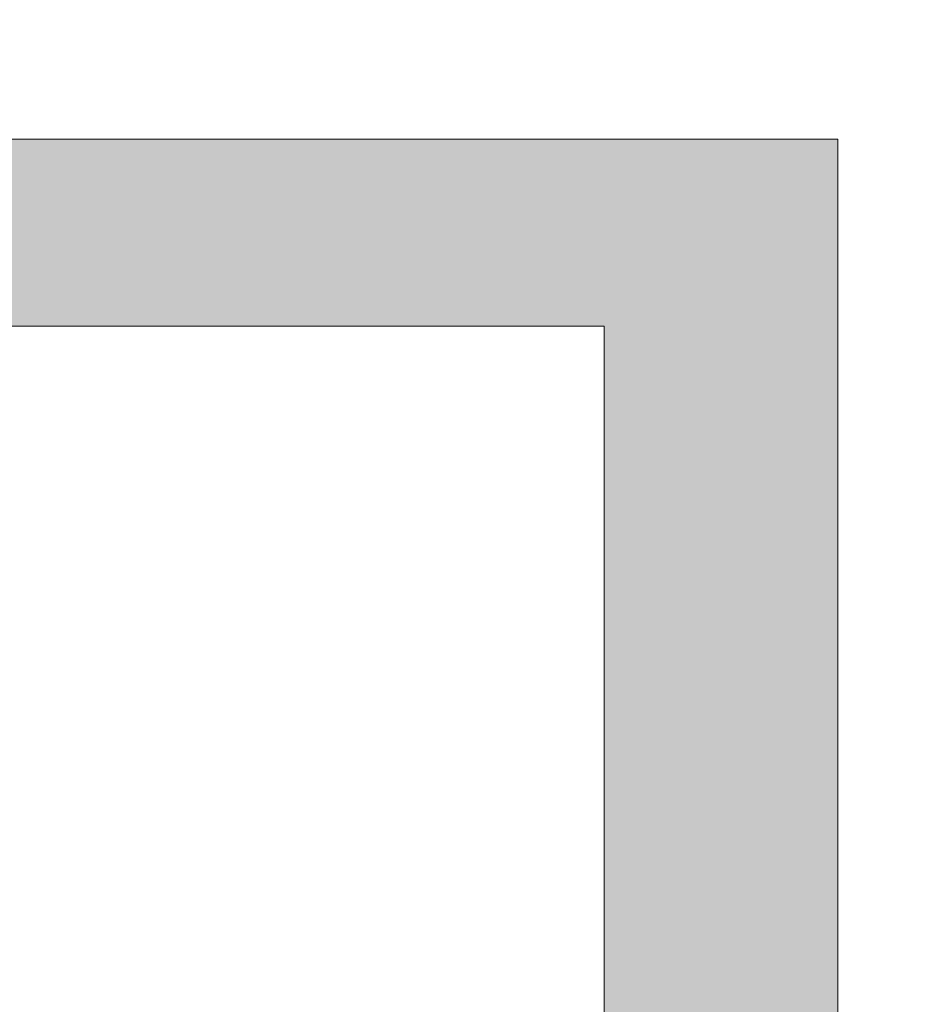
# Model space of a CAD drawing. Header units: inches. Extents: x -416 to -272, y -73 to 47.
# Tile 162 of 206: x -334.23 to -332.93, y -5.19 to -3.73. Entities that reach past the tile are written whole.
import ezdxf

# ---------------------------------------------------------------- set-up
doc = ezdxf.new("R2010")
doc.units = ezdxf.units.IN
doc.header["$LTSCALE"] = 32
doc.header["$MEASUREMENT"] = 0
doc.linetypes.add('Dash Style-1', pattern=[0.083328, 0.041656, -0.041672])
for name, color, linetype, lineweight in [('Black', 7, 'Continuous', 18), ('DashLine', 7, 'Continuous', 13), ('DashLineFill', 7, 'Dash Style-1', 13), ('Drawing', 7, 'Continuous', 18), ('Metal-DeskStructure', 7, 'Continuous', 13), ('None', 7, 'Continuous', 18), ('SolidLine', 7, 'Continuous', 15), ('Wood_1-H', 7, 'Continuous', 13)]:
    doc.layers.add(name, color=color, linetype=linetype, lineweight=lineweight)
pattern_1 = [(45, (0, 0), (-1.61301565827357, 1.935715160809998), []), (45, (-1.0608, 1.0608), (-0.4723460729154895, 0.4167612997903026), [])]

# ---------------------------------------------------------------- blocks, each defined once
blk = doc.blocks.new('1BRPFY-Leg_Plate (2D)')
at = {"layer": 'DashLineFill', "linetype": 'Continuous', "lineweight": 13}
h = blk.add_hatch(dxfattribs=at)
h.set_pattern_fill('Steel', color=253, style=0, pattern_type=2)
h.set_pattern_definition(pattern_1)
edge = h.paths.add_edge_path()
edge.add_arc((-1.704724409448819, 1.704724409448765), 0.1259842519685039, 90, 180, ccw=False)
edge.add_line((-1.704724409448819, 1.830708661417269), (1.704724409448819, 1.830708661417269))
edge.add_arc((1.704724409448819, 1.704724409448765), 0.1259842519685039, 0, 90, ccw=False)
edge.add_line((1.830708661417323, 1.704724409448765), (1.830708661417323, -1.704724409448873))
edge.add_arc((1.704724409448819, -1.704724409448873), 0.125984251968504, -89.99999999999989, 1.1368683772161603e-13, ccw=False)
edge.add_line((1.704724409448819, -1.830708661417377), (-1.704724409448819, -1.830708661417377))
edge.add_arc((-1.704724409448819, -1.704724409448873), 0.125984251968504, 180, 269.99999999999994, ccw=False)
edge.add_line((-1.830708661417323, -1.704724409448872), (-1.830708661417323, 1.704724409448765))
at = {"layer": 'SolidLine', "flags": 128}
for points in [[(-0.7086614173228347, -0.5019685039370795), (-0.6884019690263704, -0.5029637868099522), (-0.668337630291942, -0.5059400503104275), (-0.6486616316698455, -0.5108686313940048), (-0.6295634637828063, -0.5177020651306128), (-0.6112270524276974, -0.5263745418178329), (-0.5938289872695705, -0.5368025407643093), (-0.5775368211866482, -0.5488856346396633), (-0.5625074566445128, -0.5625074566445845), (-0.5488856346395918, -0.5775368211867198), (-0.5368025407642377, -0.5938289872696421), (-0.5263745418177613, -0.611227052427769), (-0.5177020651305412, -0.6295634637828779), (-0.5108686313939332, -0.6486616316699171), (-0.5059400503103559, -0.6683376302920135), (-0.5029637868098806, -0.688401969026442), (-0.5019685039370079, -0.7086614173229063), (-0.5029637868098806, -0.7289208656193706), (-0.5059400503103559, -0.748985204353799), (-0.5108686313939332, -0.7686612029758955), (-0.5177020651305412, -0.7877593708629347), (-0.5263745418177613, -0.8060957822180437), (-0.5368025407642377, -0.8234938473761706), (-0.5488856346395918, -0.8397860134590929), (-0.5625074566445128, -0.8548153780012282), (-0.5775368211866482, -0.8684372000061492), (-0.5938289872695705, -0.8805202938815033), (-0.6112270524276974, -0.8909482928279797), (-0.6295634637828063, -0.8996207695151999), (-0.6486616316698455, -0.9064542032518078), (-0.668337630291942, -0.9113827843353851), (-0.6884019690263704, -0.9143590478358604), (-0.7086614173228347, -0.9153543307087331), (-0.728920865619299, -0.9143590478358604), (-0.7489852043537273, -0.9113827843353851), (-0.7686612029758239, -0.9064542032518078), (-0.7877593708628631, -0.8996207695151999), (-0.8060957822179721, -0.8909482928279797), (-0.823493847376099, -0.8805202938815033), (-0.8397860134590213, -0.8684372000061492), (-0.8548153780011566, -0.8548153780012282), (-0.8684372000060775, -0.8397860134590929), (-0.8805202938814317, -0.8234938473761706), (-0.8909482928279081, -0.8060957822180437), (-0.8996207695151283, -0.7877593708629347), (-0.9064542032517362, -0.7686612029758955), (-0.9113827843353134, -0.748985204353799), (-0.9143590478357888, -0.7289208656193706), (-0.9153543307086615, -0.7086614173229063), (-0.9143590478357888, -0.688401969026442), (-0.9113827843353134, -0.6683376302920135), (-0.9064542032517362, -0.6486616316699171), (-0.8996207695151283, -0.6295634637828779), (-0.8909482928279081, -0.611227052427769), (-0.8805202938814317, -0.5938289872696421), (-0.8684372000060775, -0.5775368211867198), (-0.8548153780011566, -0.5625074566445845), (-0.8397860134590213, -0.5488856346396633), (-0.823493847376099, -0.5368025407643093), (-0.8060957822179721, -0.5263745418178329), (-0.7877593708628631, -0.5177020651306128), (-0.7686612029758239, -0.5108686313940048), (-0.7489852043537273, -0.5059400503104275), (-0.728920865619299, -0.5029637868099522)], [(-1.279527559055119, -1.118110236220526), (-1.263705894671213, -1.118887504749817), (-1.248036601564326, -1.121211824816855), (-1.232670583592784, -1.125060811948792), (-1.217755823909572, -1.130397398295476), (-1.203435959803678, -1.137170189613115), (-1.189848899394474, -1.145313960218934), (-1.177125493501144, -1.154750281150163), (-1.165388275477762, -1.165388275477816), (-1.15475028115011, -1.177125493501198), (-1.145313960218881, -1.189848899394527), (-1.137170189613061, -1.203435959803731), (-1.130397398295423, -1.217755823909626), (-1.125060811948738, -1.232670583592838), (-1.121211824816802, -1.24803660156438), (-1.118887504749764, -1.263705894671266), (-1.118110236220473, -1.279527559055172), (-1.118887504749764, -1.295349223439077), (-1.121211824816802, -1.311018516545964), (-1.125060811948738, -1.326384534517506), (-1.130397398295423, -1.341299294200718), (-1.137170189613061, -1.355619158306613), (-1.145313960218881, -1.369206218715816), (-1.15475028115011, -1.381929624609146), (-1.165388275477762, -1.393666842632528), (-1.177125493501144, -1.404304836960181), (-1.189848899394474, -1.413741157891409), (-1.203435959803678, -1.421884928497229), (-1.217755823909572, -1.428657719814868), (-1.232670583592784, -1.433994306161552), (-1.248036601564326, -1.437843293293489), (-1.263705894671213, -1.440167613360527), (-1.279527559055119, -1.440944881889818), (-1.295349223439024, -1.440167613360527), (-1.311018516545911, -1.437843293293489), (-1.326384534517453, -1.433994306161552), (-1.341299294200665, -1.428657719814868), (-1.355619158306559, -1.421884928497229), (-1.369206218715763, -1.413741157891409), (-1.381929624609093, -1.404304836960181), (-1.393666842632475, -1.393666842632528), (-1.404304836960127, -1.381929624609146), (-1.413741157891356, -1.369206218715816), (-1.421884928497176, -1.355619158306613), (-1.428657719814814, -1.341299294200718), (-1.433994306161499, -1.326384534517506), (-1.437843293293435, -1.311018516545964), (-1.440167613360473, -1.295349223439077), (-1.440944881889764, -1.279527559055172), (-1.440167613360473, -1.263705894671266), (-1.437843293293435, -1.24803660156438), (-1.433994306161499, -1.232670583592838), (-1.428657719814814, -1.217755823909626), (-1.421884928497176, -1.203435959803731), (-1.413741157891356, -1.189848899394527), (-1.404304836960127, -1.177125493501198), (-1.393666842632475, -1.165388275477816), (-1.381929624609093, -1.154750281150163), (-1.369206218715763, -1.145313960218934), (-1.355619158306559, -1.137170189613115), (-1.341299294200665, -1.130397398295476), (-1.326384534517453, -1.125060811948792), (-1.311018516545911, -1.121211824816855), (-1.295349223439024, -1.118887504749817)]]:
    blk.add_lwpolyline(points, close=True, dxfattribs=at)
blk = doc.blocks.new('1BRPX8-Util_Bkt_Lg-F (2D)')
at = {"layer": 'DashLineFill', "linetype": 'Continuous', "lineweight": 13}
h = blk.add_hatch(dxfattribs=at)
h.set_pattern_fill('Steel', color=253, style=0, pattern_type=2)
h.set_pattern_definition(pattern_1)
edge = h.paths.add_edge_path()
edge.add_line((-4.468503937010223, 7.539370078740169), (-2.421259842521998, 7.539370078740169))
edge.add_line((-2.421259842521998, 7.539370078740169), (-2.421259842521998, 7.917322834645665))
edge.add_arc((-2.303149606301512, 7.91732283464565), 0.1181102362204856, 90.0000000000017, 179.9999999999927, ccw=False)
edge.add_line((-2.303149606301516, 8.035433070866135), (2.303149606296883, 8.035433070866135))
edge.add_arc((2.30314960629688, 7.917322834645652), 0.1181102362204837, 6.423306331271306e-12, 89.99999999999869, ccw=False)
edge.add_line((2.421259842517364, 7.917322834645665), (2.421259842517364, 7.539370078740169))
edge.add_line((2.421259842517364, 7.539370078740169), (4.46850393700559, 7.539370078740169))
edge.add_line((4.46850393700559, 7.539370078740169), (4.46850393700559, 7.405511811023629))
edge.add_line((4.46850393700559, 7.405511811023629), (3.129921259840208, 7.405511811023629))
edge.add_line((3.129921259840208, 7.405511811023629), (3.129921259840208, -2.011811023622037))
edge.add_line((3.129921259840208, -2.011811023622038), (4.46850393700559, -2.011811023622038))
edge.add_line((4.46850393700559, -2.011811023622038), (4.46850393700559, -2.145669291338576))
edge.add_line((4.46850393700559, -2.145669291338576), (2.421259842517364, -2.145669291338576))
edge.add_line((2.421259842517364, -2.145669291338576), (2.421259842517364, -2.523622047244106))
edge.add_arc((2.303149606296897, -2.523622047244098), 0.1181102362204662, 269.9999999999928, 359.9999999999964, ccw=False)
edge.add_line((2.303149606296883, -2.641732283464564), (-2.303149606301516, -2.641732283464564))
edge.add_arc((-2.303149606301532, -2.523622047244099), 0.1181102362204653, 180.0000000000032, 270.0000000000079, ccw=False)
edge.add_line((-2.421259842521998, -2.523622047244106), (-2.421259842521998, -2.145669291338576))
edge.add_line((-2.421259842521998, -2.145669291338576), (-4.468503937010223, -2.145669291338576))
edge.add_line((-4.468503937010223, -2.145669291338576), (-4.468503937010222, -2.011811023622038))
edge.add_line((-4.468503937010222, -2.011811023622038), (-3.129921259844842, -2.011811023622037))
edge.add_line((-3.129921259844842, -2.011811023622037), (-3.129921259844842, 7.405511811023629))
edge.add_line((-3.129921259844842, 7.405511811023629), (-4.468503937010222, 7.405511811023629))
edge.add_line((-4.468503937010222, 7.405511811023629), (-4.468503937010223, 7.539370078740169))
at = {"layer": 'SolidLine', "flags": 128}
blk.add_lwpolyline([(-0.4571237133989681, -1.089051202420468), (-0.4952337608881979, -1.111893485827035), (-0.5353992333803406, -1.13089033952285), (-0.5772333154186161, -1.145858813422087), (-0.6203331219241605, -1.156654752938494), (-0.6642835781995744, -1.163174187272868), (-0.7086614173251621, -1.165354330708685), (-0.7530392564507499, -1.163174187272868), (-0.7969897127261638, -1.156654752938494), (-0.840089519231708, -1.145858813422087), (-0.8819236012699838, -1.13089033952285), (-0.9220890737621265, -1.111893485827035), (-0.9601991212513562, -1.089051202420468), (-0.9958867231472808, -1.062583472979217), (-1.028808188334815, -1.032745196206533), (-1.058646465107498, -0.999823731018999), (-1.08511419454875, -0.9641361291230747), (-1.107956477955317, -0.9260260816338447), (-1.126953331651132, -0.8858606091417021), (-1.141921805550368, -0.8440265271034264), (-1.152717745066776, -0.8009267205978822), (-1.15923717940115, -0.7569762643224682), (-1.161417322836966, -0.7125984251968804), (-1.15923717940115, -0.6682205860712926), (-1.152717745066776, -0.6242701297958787), (-1.141921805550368, -0.5811703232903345), (-1.126953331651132, -0.5393362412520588), (-1.107956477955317, -0.4991707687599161), (-1.08511419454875, -0.4610607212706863), (-1.058646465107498, -0.4253731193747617), (-1.028808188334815, -0.3924516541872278), (-0.9958867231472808, -0.362613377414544), (-0.9601991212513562, -0.3361456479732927), (-0.9220890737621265, -0.3133033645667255), (-0.8819236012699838, -0.2943065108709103), (-0.840089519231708, -0.2793380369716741), (-0.7969897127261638, -0.2685420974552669), (-0.7530392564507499, -0.2620226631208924), (-0.7086614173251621, -0.2598425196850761), (-0.6642835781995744, -0.2620226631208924), (-0.6203331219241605, -0.2685420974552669), (-0.5772333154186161, -0.2793380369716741), (-0.5353992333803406, -0.2943065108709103), (-0.4952337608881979, -0.3133033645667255), (-0.4571237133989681, -0.3361456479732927)], dxfattribs=at)
blk.add_lwpolyline([(-1.279527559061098, -1.154964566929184), (-1.266932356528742, -1.155583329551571), (-1.254458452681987, -1.157433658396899), (-1.242225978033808, -1.160497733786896), (-1.230352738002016, -1.164746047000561), (-1.218953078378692, -1.170137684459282), (-1.208136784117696, -1.176620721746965), (-1.198008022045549, -1.184132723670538), (-1.188664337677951, -1.192601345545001), (-1.180195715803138, -1.201945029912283), (-1.172683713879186, -1.212073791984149), (-1.166200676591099, -1.222890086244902), (-1.160809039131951, -1.234289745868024), (-1.156560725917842, -1.246162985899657), (-1.153496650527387, -1.258395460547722), (-1.151646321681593, -1.270869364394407), (-1.151027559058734, -1.28346456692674), (-1.151646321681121, -1.296059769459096), (-1.15349665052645, -1.308533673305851), (-1.156560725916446, -1.32076614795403), (-1.160809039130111, -1.332639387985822), (-1.166200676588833, -1.344039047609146), (-1.172683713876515, -1.354855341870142), (-1.180195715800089, -1.364984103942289), (-1.188664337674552, -1.374327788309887), (-1.198008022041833, -1.3827964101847), (-1.208136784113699, -1.390308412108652), (-1.218953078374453, -1.396791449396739), (-1.230352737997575, -1.402183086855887), (-1.242225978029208, -1.406431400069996), (-1.254458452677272, -1.409495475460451), (-1.266932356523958, -1.411345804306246), (-1.279527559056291, -1.411964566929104), (-1.292122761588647, -1.411345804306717), (-1.304596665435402, -1.409495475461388), (-1.316829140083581, -1.406431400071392), (-1.328702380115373, -1.402183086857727), (-1.340102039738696, -1.396791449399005), (-1.350918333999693, -1.390308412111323), (-1.361047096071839, -1.382796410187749), (-1.370390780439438, -1.374327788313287), (-1.37885940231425, -1.364984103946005), (-1.386371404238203, -1.354855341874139), (-1.39285444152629, -1.344039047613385), (-1.398246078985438, -1.332639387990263), (-1.402494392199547, -1.320766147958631), (-1.405558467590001, -1.308533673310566), (-1.407408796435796, -1.29605976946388), (-1.408027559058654, -1.283464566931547), (-1.407408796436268, -1.270869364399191), (-1.405558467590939, -1.258395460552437), (-1.402494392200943, -1.246162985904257), (-1.398246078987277, -1.234289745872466), (-1.392854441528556, -1.222890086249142), (-1.386371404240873, -1.212073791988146), (-1.3788594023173, -1.201945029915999), (-1.370390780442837, -1.1926013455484), (-1.361047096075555, -1.184132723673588), (-1.350918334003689, -1.176620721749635), (-1.340102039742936, -1.170137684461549), (-1.328702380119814, -1.1647460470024), (-1.316829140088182, -1.160497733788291), (-1.304596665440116, -1.157433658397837), (-1.292122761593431, -1.155583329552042)], close=True, dxfattribs=at)
blk = doc.blocks.new('Slate-LegBrace (2D)')
at = {"layer": 'DashLineFill', "linetype": 'Continuous', "lineweight": 13}
h = blk.add_hatch(dxfattribs=at)
h.set_pattern_fill('Steel', color=253, style=0, pattern_type=2)
h.set_pattern_definition(pattern_1)
h.paths.add_polyline_path([(-2.186309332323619, -0.2676096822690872), (-2.186309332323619, -0.2375137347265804), (-1.992015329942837, -0.2375137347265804), (-1.992015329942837, -0.02575645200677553), (-1.988265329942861, -0.02575645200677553), (-1.988265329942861, 0.7034311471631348), (-1.929210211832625, 0.762486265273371), (-1.734820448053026, 0.762486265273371), (-1.67576532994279, 0.7034311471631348), (-1.67576532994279, -0.02575645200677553), (-1.672015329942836, -0.02575645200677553), (-1.672015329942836, -0.2375137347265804), (-1.477721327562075, -0.2375137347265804), (-1.477721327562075, -0.2676096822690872)])
h = blk.add_hatch(dxfattribs=at)
h.set_pattern_fill('Steel', color=253, style=0, pattern_type=2)
h.set_pattern_definition(pattern_1)
edge = h.paths.add_edge_path()
edge.add_line((-2.199587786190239, -0.1351515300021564), (-1.374775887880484, -0.1351515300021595))
edge.add_arc((3.774758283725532e-15, -0.01355418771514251), 1.380142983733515, 185.0545920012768, 354.9454079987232)
edge.add_line((1.374775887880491, -0.13515153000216), (2.199718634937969, -0.1351515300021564))
edge.add_arc((6.542437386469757e-05, -0.01705725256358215), 2.202821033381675, 183.0731271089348, 356.92687289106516, ccw=False)
h = blk.add_hatch(dxfattribs=at)
h.set_pattern_fill('Steel', color=253, style=0, pattern_type=2)
h.set_pattern_definition(pattern_1)
edge = h.paths.add_edge_path()
edge.add_line((2.191696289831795, -0.2375138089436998), (1.463739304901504, -0.2375137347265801))
edge.add_arc((-6.542437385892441e-05, -0.01704129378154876), 1.480314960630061, 188.5652811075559, 351.4347188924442, ccw=False)
edge.add_line((-1.463870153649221, -0.2375137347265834), (-2.191827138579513, -0.2375138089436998))
edge.add_line((-2.191827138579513, -0.2375138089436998), (-2.199718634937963, -0.1351515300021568))
edge.add_line((-2.199718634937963, -0.1351515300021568), (-1.374775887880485, -0.1351515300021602))
edge.add_arc((2.886579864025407e-15, -0.01355418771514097), 1.380142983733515, 185.0545920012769, 354.9454079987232)
edge.add_line((1.37477588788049, -0.1351515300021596), (2.199587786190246, -0.1351515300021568))
edge.add_line((2.199587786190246, -0.1351515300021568), (2.191696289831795, -0.2375138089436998))
h = blk.add_hatch(dxfattribs=at)
h.set_pattern_fill('Steel', color=253, style=0, pattern_type=2)
h.set_pattern_definition(pattern_1)
h.paths.add_polyline_path([(-1.738774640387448, -0.9363963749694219), (-1.7304820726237, -0.9368037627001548), (-1.722269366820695, -0.9380220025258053), (-1.714215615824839, -0.940039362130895), (-1.706398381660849, -0.9428364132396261), (-1.698892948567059, -0.9463862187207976), (-1.69177159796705, -0.9506545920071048), (-1.685102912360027, -0.9556004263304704), (-1.678951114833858, -0.9611760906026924), (-1.673375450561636, -0.9673278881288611), (-1.66842961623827, -0.9739965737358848), (-1.664161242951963, -0.9811179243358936), (-1.660611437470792, -0.9886233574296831), (-1.657814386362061, -0.9964405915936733), (-1.655797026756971, -1.00449434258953), (-1.65457878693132, -1.012707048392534), (-1.654171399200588, -1.020999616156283), (-1.65457878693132, -1.029292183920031), (-1.655797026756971, -1.037504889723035), (-1.657814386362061, -1.045558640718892), (-1.660611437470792, -1.053375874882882), (-1.664161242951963, -1.060881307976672), (-1.66842961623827, -1.06800265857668), (-1.673375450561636, -1.074671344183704), (-1.678951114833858, -1.080823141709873), (-1.685102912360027, -1.086398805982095), (-1.69177159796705, -1.09134464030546), (-1.698892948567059, -1.095613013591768), (-1.706398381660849, -1.099162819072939), (-1.714215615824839, -1.10195987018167), (-1.722269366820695, -1.10397722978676), (-1.7304820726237, -1.10519546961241), (-1.738774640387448, -1.105602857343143), (-1.747067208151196, -1.10519546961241), (-1.755279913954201, -1.10397722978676), (-1.763333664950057, -1.10195987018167), (-1.771150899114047, -1.099162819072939), (-1.778656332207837, -1.095613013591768), (-1.785777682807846, -1.09134464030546), (-1.79244636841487, -1.086398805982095), (-1.798598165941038, -1.080823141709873), (-1.80417383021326, -1.074671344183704), (-1.809119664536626, -1.06800265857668), (-1.813388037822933, -1.060881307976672), (-1.816937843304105, -1.053375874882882), (-1.819734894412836, -1.045558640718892), (-1.821752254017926, -1.037504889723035), (-1.822970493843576, -1.029292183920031), (-1.823377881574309, -1.020999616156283), (-1.822970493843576, -1.012707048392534), (-1.821752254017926, -1.00449434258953), (-1.819734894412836, -0.9964405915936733), (-1.816937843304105, -0.9886233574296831), (-1.813388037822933, -0.9811179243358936), (-1.809119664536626, -0.9739965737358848), (-1.80417383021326, -0.9673278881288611), (-1.798598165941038, -0.9611760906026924), (-1.79244636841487, -0.9556004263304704), (-1.785777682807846, -0.9506545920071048), (-1.778656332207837, -0.9463862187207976), (-1.771150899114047, -0.9428364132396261), (-1.763333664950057, -0.940039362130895), (-1.755279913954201, -0.9380220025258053), (-1.747067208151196, -0.9368037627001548)])
at = {"layer": 'DashLineFill', "flags": 128}
for points in [[(-2.186309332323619, -0.2676096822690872), (-2.186309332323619, -0.2375137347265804), (-1.992015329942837, -0.2375137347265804), (-1.992015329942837, -0.02575645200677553), (-1.988265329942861, -0.02575645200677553), (-1.988265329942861, 0.7034311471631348), (-1.929210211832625, 0.762486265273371), (-1.734820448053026, 0.762486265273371), (-1.67576532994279, 0.7034311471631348), (-1.67576532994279, -0.02575645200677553), (-1.672015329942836, -0.02575645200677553), (-1.672015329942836, -0.2375137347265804), (-1.477721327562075, -0.2375137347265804), (-1.477721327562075, -0.2676096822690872)], [(-1.738774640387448, -0.9363963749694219), (-1.7304820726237, -0.9368037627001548), (-1.722269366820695, -0.9380220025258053), (-1.714215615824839, -0.940039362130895), (-1.706398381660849, -0.9428364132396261), (-1.698892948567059, -0.9463862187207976), (-1.69177159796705, -0.9506545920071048), (-1.685102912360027, -0.9556004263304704), (-1.678951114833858, -0.9611760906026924), (-1.673375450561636, -0.9673278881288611), (-1.66842961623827, -0.9739965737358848), (-1.664161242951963, -0.9811179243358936), (-1.660611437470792, -0.9886233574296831), (-1.657814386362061, -0.9964405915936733), (-1.655797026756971, -1.00449434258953), (-1.65457878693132, -1.012707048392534), (-1.654171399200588, -1.020999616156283), (-1.65457878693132, -1.029292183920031), (-1.655797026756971, -1.037504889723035), (-1.657814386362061, -1.045558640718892), (-1.660611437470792, -1.053375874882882), (-1.664161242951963, -1.060881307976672), (-1.66842961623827, -1.06800265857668), (-1.673375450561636, -1.074671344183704), (-1.678951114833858, -1.080823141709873), (-1.685102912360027, -1.086398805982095), (-1.69177159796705, -1.09134464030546), (-1.698892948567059, -1.095613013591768), (-1.706398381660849, -1.099162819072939), (-1.714215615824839, -1.10195987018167), (-1.722269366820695, -1.10397722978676), (-1.7304820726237, -1.10519546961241), (-1.738774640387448, -1.105602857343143), (-1.747067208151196, -1.10519546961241), (-1.755279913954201, -1.10397722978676), (-1.763333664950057, -1.10195987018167), (-1.771150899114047, -1.099162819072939), (-1.778656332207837, -1.095613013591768), (-1.785777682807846, -1.09134464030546), (-1.79244636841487, -1.086398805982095), (-1.798598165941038, -1.080823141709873), (-1.80417383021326, -1.074671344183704), (-1.809119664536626, -1.06800265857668), (-1.813388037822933, -1.060881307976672), (-1.816937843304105, -1.053375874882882), (-1.819734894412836, -1.045558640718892), (-1.821752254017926, -1.037504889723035), (-1.822970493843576, -1.029292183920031), (-1.823377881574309, -1.020999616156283), (-1.822970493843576, -1.012707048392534), (-1.821752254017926, -1.00449434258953), (-1.819734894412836, -0.9964405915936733), (-1.816937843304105, -0.9886233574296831), (-1.813388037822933, -0.9811179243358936), (-1.809119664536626, -0.9739965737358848), (-1.80417383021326, -0.9673278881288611), (-1.798598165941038, -0.9611760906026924), (-1.79244636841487, -0.9556004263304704), (-1.785777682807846, -0.9506545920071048), (-1.778656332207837, -0.9463862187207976), (-1.771150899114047, -0.9428364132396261), (-1.763333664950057, -0.940039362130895), (-1.755279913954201, -0.9380220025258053), (-1.747067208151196, -0.9368037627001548)]]:
    blk.add_lwpolyline(points, close=True, dxfattribs=at)
for points in [[(2.191696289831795, -0.2375138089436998), (1.463739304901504, -0.2375137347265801, -0.860662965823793), (-1.463870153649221, -0.2375137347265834), (-2.191827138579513, -0.2375138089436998), (-2.199718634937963, -0.1351515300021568), (-1.374775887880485, -0.1351515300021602, 0.9154551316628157), (1.37477588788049, -0.1351515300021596), (2.199587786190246, -0.1351515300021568)], [(-2.199587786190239, -0.1351515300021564), (-1.374775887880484, -0.1351515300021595, 0.9154551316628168), (1.374775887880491, -0.13515153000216), (2.199718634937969, -0.1351515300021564, -0.9477524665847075)]]:
    blk.add_lwpolyline(points, format="xyb", close=True, dxfattribs=at)
blk = doc.blocks.new('TLLegSleeve (2D)')
at = {"layer": 'DashLineFill', "linetype": 'Continuous', "lineweight": 13}
h = blk.add_hatch(dxfattribs=at)
h.set_pattern_fill('Steel', color=253, style=0, pattern_type=2)
h.set_pattern_definition(pattern_1)
edge = h.paths.add_edge_path()
edge.add_line((1.08267716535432, 1.402343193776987), (1.08267716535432, 2.913385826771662))
edge.add_arc((-1.707523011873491e-13, 2.913385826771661), 1.08267716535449, 4.479377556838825e-14, 180)
edge.add_line((-1.082677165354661, 2.913385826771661), (-1.08267716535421, 1.402343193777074))
edge.add_arc((-1.332267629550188e-15, 2.886579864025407e-15), 1.771653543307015, 127.6698869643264, 412.330113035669)
edge.add_line((1.08267716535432, 1.402343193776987), (1.08267716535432, 1.402343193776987))
edge = h.paths.add_edge_path()
edge.add_arc((1.665334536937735e-15, 2.91338582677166), 0.7480314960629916, 0, 180, ccw=False)
edge.add_arc((1.665334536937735e-15, 2.91338582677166), 0.7480314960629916, 180, 360, ccw=False)
edge = h.paths.add_edge_path()
edge.add_arc((-1.723066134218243e-13, 9.149983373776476e-17), 1.437007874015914, 0, 180, ccw=False)
edge.add_arc((-1.723066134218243e-13, 5.70119602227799e-16), 1.437007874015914, 180, 360, ccw=False)
at = {"layer": 'DashLine', "color": 8, "flags": 128}
blk.add_lwpolyline([(-0.7794749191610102, -1.458295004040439), (-0.9186594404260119, -1.374871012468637), (-1.048996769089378, -1.278206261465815), (-1.169231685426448, -1.169231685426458), (-1.278206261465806, -1.048996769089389), (-1.374871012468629, -0.9186594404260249), (-1.458295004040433, -0.7794749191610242), (-1.527674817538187, -0.6327836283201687), (-1.582342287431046, -0.4799982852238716), (-1.621770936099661, -0.3225902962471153), (-1.645581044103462, -0.1620755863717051), (-1.653543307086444, -7.741682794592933e-15), (-1.645581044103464, 0.1620755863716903), (-1.621770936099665, 0.3225902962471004), (-1.582342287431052, 0.4799982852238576), (-1.527674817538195, 0.6327836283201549), (-1.458295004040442, 0.7794749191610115), (-1.37487101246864, 0.918659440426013), (-1.278206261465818, 1.048996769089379), (-1.169231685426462, 1.169231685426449), (-1.048996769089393, 1.278206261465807), (-0.9186594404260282, 1.37487101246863), (-0.7794749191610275, 1.458295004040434), (-0.6327836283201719, 1.527674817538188)], dxfattribs=at)
at = {"layer": 'DashLineFill', "flags": 128}
for points in [[(1.08267716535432, 1.402343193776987), (1.08267716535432, 2.913385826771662, 0.9999999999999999), (-1.082677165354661, 2.913385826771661), (-1.08267716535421, 1.402343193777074, 2.931618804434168), (1.08267716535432, 1.402343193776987)], [(-1.437007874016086, 3.308097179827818e-16, -0.9999999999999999), (1.437007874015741, 3.308097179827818e-16, -0.9999999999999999)]]:
    blk.add_lwpolyline(points, format="xyb", close=True, dxfattribs=at)
blk = doc.blocks.new('Group-105')
at = {"layer": 'SolidLine', "flags": 128}
blk.add_lwpolyline([(61.27952755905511, -8.30708661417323, -0.414213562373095), (62.99212598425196, -6.594488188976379, -0.414213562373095), (64.70472440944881, -8.30708661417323, -0.414213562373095), (62.99212598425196, -10.01968503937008, -0.414213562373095)], format="xyb", close=True, dxfattribs=at)
at = {"layer": 'Wood_1-H', "color": 7}
for name in ['1BRPX8-Util_Bkt_Lg-F (2D)', 'TLLegSleeve (2D)', 'Slate-LegBrace (2D)', '1BRPFY-Leg_Plate (2D)']:
    blk.add_blockref(name, (62.99212598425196, -8.30708661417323), dxfattribs=at)
blk = doc.blocks.new('Group-48')
at = {"layer": 'Metal-DeskStructure', "color": 7}
blk.add_open_spline([(-0.5629921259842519, -0.4031061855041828), (-0.5629921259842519, -0.4084102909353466), (-0.5669586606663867, -0.4163664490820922), (-0.5762169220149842, -0.4216705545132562), (-0.5934108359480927, -0.424322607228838), (-0.6185404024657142, -0.424322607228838), (-0.6344117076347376, -0.4203445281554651), (-0.6436699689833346, -0.4163664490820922), (-0.6476377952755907, -0.4070842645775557), (-0.6476377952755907, -0.2008904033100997), (-0.6476377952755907, -6.474738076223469e-07), (-0.8592519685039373, -6.474738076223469e-07), (-1.070866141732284, -6.474738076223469e-07), (-1.070866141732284, -0.2008904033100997), (-1.070866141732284, -0.4070842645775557), (-1.074832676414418, -0.4163664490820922), (-1.084090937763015, -0.4203445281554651), (-1.101284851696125, -0.424322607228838), (-1.12509180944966, -0.424322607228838), (-1.142285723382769, -0.4216705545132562), (-1.151543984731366, -0.4163664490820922), (-1.155511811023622, -0.4084102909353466), (-1.155511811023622, 0), (-1.155511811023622, 0.4084102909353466), (-1.151543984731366, 0.4163664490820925), (-1.142285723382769, 0.4216705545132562), (-1.12509180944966, 0.424321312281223), (-1.101284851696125, 0.424321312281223), (-1.084090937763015, 0.4216705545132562), (-1.074832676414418, 0.4163664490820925), (-1.070866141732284, 0.4097363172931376), (-1.070866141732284, 0.2446479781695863), (-1.070866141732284, 0.08486374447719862), (-0.8592519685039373, 0.08486374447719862), (-0.6476377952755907, 0.08486374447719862), (-0.6476377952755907, 0.2446479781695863), (-0.6476377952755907, 0.4097363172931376), (-0.6436699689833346, 0.4163664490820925), (-0.6344117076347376, 0.4216705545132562), (-0.6185404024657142, 0.424321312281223), (-0.5934108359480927, 0.424321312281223), (-0.5762169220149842, 0.4216705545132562), (-0.5669586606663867, 0.4163664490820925), (-0.5629921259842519, 0.4084102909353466), (-0.5629921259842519, 0), (-0.5629921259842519, -0.4031061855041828)], degree=2, knots=[0, 0, 0, 0.00229950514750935, 0.004599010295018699, 0.006898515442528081, 0.009198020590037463, 0.01175302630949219, 0.01430803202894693, 0.01686303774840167, 0.01941804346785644, 0.1161873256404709, 0.1161873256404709, 0.218122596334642, 0.218122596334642, 0.3148918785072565, 0.3174468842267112, 0.320001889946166, 0.3225568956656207, 0.3251119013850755, 0.3276669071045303, 0.3302219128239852, 0.3327769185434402, 0.3353319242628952, 0.5295095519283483, 0.5320645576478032, 0.5346195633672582, 0.537174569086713, 0.5397295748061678, 0.5422845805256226, 0.5448395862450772, 0.5473945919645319, 0.5499495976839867, 0.6269182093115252, 0.6269182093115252, 0.7288534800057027, 0.7288534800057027, 0.8058220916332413, 0.808377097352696, 0.8109321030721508, 0.8134871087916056, 0.8160421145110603, 0.8183416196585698, 0.8206411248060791, 0.8229406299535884, 0.8252401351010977, 1, 1, 1], dxfattribs=at)
blk = doc.blocks.new('TL14_lower_leg (2D)')
at = {"layer": 'DashLine', "flags": 128}
blk.add_lwpolyline([(0.5273196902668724, -1.273062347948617), (0.3999985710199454, -1.318618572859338), (0.2688252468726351, -1.351475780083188), (0.135062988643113, -1.371317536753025), (1.777195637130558e-14, -1.377952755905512), (-0.1350629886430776, -1.371317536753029), (-0.2688252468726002, -1.351475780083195), (-0.3999985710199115, -1.318618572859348), (-0.5273196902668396, -1.27306234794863), (-0.6495624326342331, -1.215245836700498), (-0.7655495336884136, -1.14572584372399), (-0.8741639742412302, -1.065171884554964), (-0.9743597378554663, -0.9743597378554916), (-1.065171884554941, -0.8741639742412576), (-1.14572584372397, -0.7655495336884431), (-1.215245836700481, -0.6495624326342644), (-1.273062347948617, -0.5273196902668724), (-1.318618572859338, -0.3999985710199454), (-1.351475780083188, -0.2688252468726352), (-1.371317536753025, -0.1350629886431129), (-1.377952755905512, -1.783045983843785e-14), (-1.371317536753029, 0.1350629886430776)], dxfattribs=at)
blk.add_lwpolyline([(-0.7086614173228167, -0.547244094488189), (-0.6928397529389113, -0.54802136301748), (-0.6771704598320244, -0.5503456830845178), (-0.6618044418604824, -0.5541946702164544), (-0.6468896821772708, -0.5595312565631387), (-0.6325698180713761, -0.5663040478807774), (-0.6189827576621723, -0.574447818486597), (-0.6062593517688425, -0.5838841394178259), (-0.5945221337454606, -0.5945221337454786), (-0.583884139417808, -0.6062593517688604), (-0.5744478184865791, -0.6189827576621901), (-0.5663040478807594, -0.632569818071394), (-0.5595312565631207, -0.6468896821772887), (-0.5541946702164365, -0.6618044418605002), (-0.5503456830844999, -0.6771704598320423), (-0.5480213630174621, -0.6928397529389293), (-0.547244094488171, -0.7086614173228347), (-0.5480213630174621, -0.72448308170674), (-0.5503456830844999, -0.7401523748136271), (-0.5541946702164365, -0.7555183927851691), (-0.5595312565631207, -0.7704331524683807), (-0.5663040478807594, -0.7847530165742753), (-0.5744478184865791, -0.7983400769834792), (-0.583884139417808, -0.811063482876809), (-0.5945221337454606, -0.8228007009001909), (-0.6062593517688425, -0.8334386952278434), (-0.6189827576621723, -0.8428750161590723), (-0.6325698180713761, -0.8510187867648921), (-0.6468896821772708, -0.8577915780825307), (-0.6618044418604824, -0.8631281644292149), (-0.6771704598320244, -0.8669771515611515), (-0.6928397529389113, -0.8693014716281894), (-0.7086614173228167, -0.8700787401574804), (-0.7244830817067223, -0.8693014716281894), (-0.7401523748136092, -0.8669771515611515), (-0.7555183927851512, -0.8631281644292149), (-0.7704331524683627, -0.8577915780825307), (-0.7847530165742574, -0.8510187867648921), (-0.7983400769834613, -0.8428750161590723), (-0.8110634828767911, -0.8334386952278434), (-0.822800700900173, -0.8228007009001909), (-0.8334386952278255, -0.811063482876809), (-0.8428750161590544, -0.7983400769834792), (-0.8510187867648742, -0.7847530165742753), (-0.8577915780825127, -0.7704331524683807), (-0.863128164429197, -0.7555183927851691), (-0.8669771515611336, -0.7401523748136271), (-0.8693014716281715, -0.72448308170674), (-0.8700787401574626, -0.7086614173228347), (-0.8693014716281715, -0.6928397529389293), (-0.8669771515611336, -0.6771704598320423), (-0.863128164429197, -0.6618044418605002), (-0.8577915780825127, -0.6468896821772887), (-0.8510187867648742, -0.632569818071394), (-0.8428750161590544, -0.6189827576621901), (-0.8334386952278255, -0.6062593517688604), (-0.822800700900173, -0.5945221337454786), (-0.8110634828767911, -0.5838841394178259), (-0.7983400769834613, -0.574447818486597), (-0.7847530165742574, -0.5663040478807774), (-0.7704331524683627, -0.5595312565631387), (-0.7555183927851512, -0.5541946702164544), (-0.7401523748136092, -0.5503456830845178), (-0.7244830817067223, -0.54802136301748)], close=True, dxfattribs=at)
at = {"layer": 'Metal-DeskStructure', "color": 7}
blk.add_blockref('Group-48', (0, 0), dxfattribs=at)
blk = doc.blocks.new('Group-50')
at = {"layer": 'DashLineFill', "linetype": 'Continuous', "lineweight": 13}
h = blk.add_hatch(dxfattribs=at)
h.set_pattern_fill('Steel', color=253, style=0, pattern_type=2)
h.set_pattern_definition(pattern_1)
h.paths.add_polyline_path([(-2.066929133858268, 1.397637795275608), (2.066929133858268, 1.397637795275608), (2.066929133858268, 0.1377952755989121), (2.106299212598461, 0.1377952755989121), (2.106299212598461, -0.1377952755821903), (2.066929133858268, -0.1377952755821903), (2.066929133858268, -5.275590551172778), (2.106299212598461, -5.275590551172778), (2.106299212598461, -5.55118110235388), (2.066929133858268, -5.55118110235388), (2.066929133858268, -5.82677165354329), (-2.066929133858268, -5.82677165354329), (-2.066929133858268, -5.55118110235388), (-2.106299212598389, -5.55118110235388), (-2.106299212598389, -5.275590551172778), (-2.066929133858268, -5.275590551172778), (-2.066929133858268, -0.1377952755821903), (-2.106299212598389, -0.1377952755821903), (-2.106299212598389, 0.1377952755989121), (-2.066929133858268, 0.1377952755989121)])
blk = doc.blocks.new('TL14_upper_leg (2D)')
at = {"layer": 'DashLine', "flags": 128}
blk.add_lwpolyline([(0.5753267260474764, -1.076360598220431), (0.4670545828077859, -1.127569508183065), (0.3542844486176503, -1.167919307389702), (0.2381023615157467, -1.197021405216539), (0.1196272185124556, -1.214595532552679), (0, -1.22047244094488), (-0.1196272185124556, -1.214595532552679), (-0.2381023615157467, -1.197021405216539), (-0.3542844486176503, -1.167919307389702), (-0.4670545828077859, -1.127569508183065), (-0.5753267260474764, -1.076360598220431), (-0.6780581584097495, -1.01478574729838), (-0.7742595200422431, -0.9434379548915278), (-0.8630043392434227, -0.8630043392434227), (-0.9434379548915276, -0.7742595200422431), (-1.01478574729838, -0.6780581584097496), (-1.076360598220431, -0.5753267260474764), (-1.127569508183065, -0.467054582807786), (-1.167919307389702, -0.3542844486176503), (-1.197021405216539, -0.2381023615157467), (-1.214595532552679, -0.1196272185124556), (-1.22047244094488, 7.47323834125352e-17), (-1.214595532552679, 0.1196272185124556)], dxfattribs=at)
at = {"layer": 'DashLine', "color": 7}
blk.add_blockref('Group-50', (0, 0), dxfattribs=at)
blk = doc.blocks.new('1BRPT9-Bracket (2D)')
at = {"layer": 'DashLineFill', "linetype": 'Continuous', "lineweight": 13}
h = blk.add_hatch(dxfattribs=at)
h.set_pattern_fill('Steel', color=253, style=0, pattern_type=2)
h.set_pattern_definition(pattern_1)
edge = h.paths.add_edge_path()
edge.add_line((-2.32206875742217, -8.74015748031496), (-2.32206875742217, 8.740157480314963))
edge.add_line((-2.32206875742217, 8.740157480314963), (1.677931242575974, 8.740157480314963))
edge.add_arc((1.677931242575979, 8.488188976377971), 0.2519685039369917, -3.979039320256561e-12, 90.0000000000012, ccw=False)
edge.add_line((1.929899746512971, 8.488188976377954), (1.929899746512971, 7.480314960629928))
edge.add_line((1.929899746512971, 7.480314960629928), (2.323600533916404, 7.461135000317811))
edge.add_line((2.323600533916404, 7.461135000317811), (2.323600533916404, -7.480314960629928))
edge.add_line((2.323600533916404, -7.480314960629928), (1.929899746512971, -7.480314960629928))
edge.add_line((1.929899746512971, -7.480314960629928), (1.929899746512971, -8.488188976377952))
edge.add_arc((1.677931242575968, -8.488188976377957), 0.2519685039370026, -90.00000000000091, 1.0800249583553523e-12, ccw=False)
edge.add_line((1.677931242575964, -8.74015748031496), (-2.32206875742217, -8.74015748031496))
h = blk.add_hatch(dxfattribs=at)
h.set_pattern_fill('Steel', color=253, style=0, pattern_type=2)
h.set_pattern_definition(pattern_1)
h.paths.add_polyline_path([(1.339348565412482, -3.021148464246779), (1.330665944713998, -3.020721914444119), (1.322066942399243, -3.019446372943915), (1.313634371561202, -3.017334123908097), (1.305449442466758, -3.014405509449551), (1.297590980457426, -3.010688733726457), (1.290134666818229, -3.006219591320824), (1.283152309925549, -3.001041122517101), (1.276711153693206, -2.995203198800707), (1.270873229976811, -2.988762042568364), (1.265694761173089, -2.981779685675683), (1.261225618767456, -2.974323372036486), (1.257508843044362, -2.966464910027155), (1.254580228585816, -2.95827998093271), (1.252467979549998, -2.949847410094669), (1.251192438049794, -2.941248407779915), (1.250765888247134, -2.932565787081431), (1.251192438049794, -2.923883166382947), (1.252467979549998, -2.915284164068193), (1.254580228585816, -2.906851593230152), (1.257508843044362, -2.898666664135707), (1.261225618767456, -2.890808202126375), (1.265694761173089, -2.883351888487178), (1.270873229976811, -2.876369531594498), (1.276711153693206, -2.869928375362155), (1.283152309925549, -2.864090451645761), (1.290134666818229, -2.858911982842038), (1.297590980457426, -2.854442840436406), (1.305449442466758, -2.850726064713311), (1.313634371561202, -2.847797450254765), (1.322066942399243, -2.845685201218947), (1.330665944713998, -2.844409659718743), (1.339348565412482, -2.843983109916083), (1.348031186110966, -2.844409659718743), (1.35663018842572, -2.845685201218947), (1.365062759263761, -2.847797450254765), (1.373247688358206, -2.850726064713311), (1.381106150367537, -2.854442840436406), (1.388562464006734, -2.858911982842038), (1.395544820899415, -2.864090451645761), (1.401985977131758, -2.869928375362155), (1.407823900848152, -2.876369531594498), (1.413002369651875, -2.883351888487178), (1.417471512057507, -2.890808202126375), (1.421188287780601, -2.898666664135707), (1.424116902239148, -2.906851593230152), (1.426229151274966, -2.915284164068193), (1.42750469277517, -2.923883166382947), (1.427931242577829, -2.932565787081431), (1.42750469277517, -2.941248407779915), (1.426229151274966, -2.949847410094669), (1.424116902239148, -2.95827998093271), (1.421188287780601, -2.966464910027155), (1.417471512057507, -2.974323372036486), (1.413002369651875, -2.981779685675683), (1.407823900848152, -2.988762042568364), (1.401985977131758, -2.995203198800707), (1.395544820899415, -3.001041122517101), (1.388562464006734, -3.006219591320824), (1.381106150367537, -3.010688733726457), (1.373247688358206, -3.014405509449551), (1.365062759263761, -3.017334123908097), (1.35663018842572, -3.019446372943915), (1.348031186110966, -3.020721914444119)])
at = {"layer": 'DashLineFill', "flags": 128}
blk.add_lwpolyline([(1.339348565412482, -3.021148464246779), (1.330665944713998, -3.020721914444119), (1.322066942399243, -3.019446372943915), (1.313634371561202, -3.017334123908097), (1.305449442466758, -3.014405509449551), (1.297590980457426, -3.010688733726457), (1.290134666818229, -3.006219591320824), (1.283152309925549, -3.001041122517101), (1.276711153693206, -2.995203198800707), (1.270873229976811, -2.988762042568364), (1.265694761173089, -2.981779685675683), (1.261225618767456, -2.974323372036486), (1.257508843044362, -2.966464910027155), (1.254580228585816, -2.95827998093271), (1.252467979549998, -2.949847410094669), (1.251192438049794, -2.941248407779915), (1.250765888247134, -2.932565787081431), (1.251192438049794, -2.923883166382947), (1.252467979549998, -2.915284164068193), (1.254580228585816, -2.906851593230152), (1.257508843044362, -2.898666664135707), (1.261225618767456, -2.890808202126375), (1.265694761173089, -2.883351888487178), (1.270873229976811, -2.876369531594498), (1.276711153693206, -2.869928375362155), (1.283152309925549, -2.864090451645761), (1.290134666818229, -2.858911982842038), (1.297590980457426, -2.854442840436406), (1.305449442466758, -2.850726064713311), (1.313634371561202, -2.847797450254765), (1.322066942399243, -2.845685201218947), (1.330665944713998, -2.844409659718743), (1.339348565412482, -2.843983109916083), (1.348031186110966, -2.844409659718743), (1.35663018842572, -2.845685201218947), (1.365062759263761, -2.847797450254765), (1.373247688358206, -2.850726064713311), (1.381106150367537, -2.854442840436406), (1.388562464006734, -2.858911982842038), (1.395544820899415, -2.864090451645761), (1.401985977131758, -2.869928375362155), (1.407823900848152, -2.876369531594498), (1.413002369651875, -2.883351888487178), (1.417471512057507, -2.890808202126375), (1.421188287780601, -2.898666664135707), (1.424116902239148, -2.906851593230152), (1.426229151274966, -2.915284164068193), (1.42750469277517, -2.923883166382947), (1.427931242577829, -2.932565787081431), (1.42750469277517, -2.941248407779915), (1.426229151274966, -2.949847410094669), (1.424116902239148, -2.95827998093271), (1.421188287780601, -2.966464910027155), (1.417471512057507, -2.974323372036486), (1.413002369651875, -2.981779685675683), (1.407823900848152, -2.988762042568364), (1.401985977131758, -2.995203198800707), (1.395544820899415, -3.001041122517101), (1.388562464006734, -3.006219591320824), (1.381106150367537, -3.010688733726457), (1.373247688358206, -3.014405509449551), (1.365062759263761, -3.017334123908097), (1.35663018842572, -3.019446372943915), (1.348031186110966, -3.020721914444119)], close=True, dxfattribs=at)
blk = doc.blocks.new('Group-73')
at = {"layer": 'Metal-DeskStructure', "linetype": 'Continuous', "lineweight": 0, "true_color": 0xff0000}
blk.add_hatch(color=1, dxfattribs=at).paths.add_polyline_path([(-1.696691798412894, -1.274606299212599), (-1.696691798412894, 1.274606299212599), (-1.352203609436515, 1.274606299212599), (-1.352203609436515, -0.9990157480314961), (-0.1809437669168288, -0.9990157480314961), (-0.1809437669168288, -1.274606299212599)])
at = {"layer": 'Metal-DeskStructure', "color": 7, "flags": 128}
blk.add_lwpolyline([(-1.696691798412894, -1.274606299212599), (-1.696691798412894, 1.274606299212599), (-1.352203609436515, 1.274606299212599), (-1.352203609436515, -0.9990157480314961), (-0.1809437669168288, -0.9990157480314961), (-0.1809437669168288, -1.274606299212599)], close=True, dxfattribs=at)
blk = doc.blocks.new('SlateLegLocator-L2')
at = {"color": 255, "linetype": 'Dash Style-1', "lineweight": 5}
blk.add_wipeout([(-2.106299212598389, 1.3779527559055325), (2.10629921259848, 1.3779527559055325), (2.10629921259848, -5.807086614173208), (-2.106299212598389, -5.807086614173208)], dxfattribs=at).dxf.layer = 'Black'
at = {"layer": 'Metal-DeskStructure', "color": 7}
blk.add_blockref('Group-73', (0, 0), dxfattribs=at)
blk = doc.blocks.new('Group-106')
at = {"layer": 'None', "color": 7, "rotation": 180}
blk.add_blockref('1BRPT9-Bracket (2D)', (62.99212598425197, -12.00787401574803), dxfattribs=at)
at = {"layer": 'None', "color": 7}
for name in ['1BRPFY-Leg_Plate (2D)', 'TL14_upper_leg (2D)', 'TL14_lower_leg (2D)']:
    blk.add_blockref(name, (62.99212598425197, -8.30708661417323), dxfattribs=at)
blk.add_blockref('SlateLegLocator-L2', (62.99212598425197, -8.30708661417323), dxfattribs=at)
blk = doc.blocks.new('Group-107')
at = {"layer": 'None'}
blk.add_blockref('Group-105', (0, 0), dxfattribs=at)
blk.add_blockref('Group-106', (0, 0), dxfattribs=at)
blk = doc.blocks.new('SL Credenza Desk (2D)-3')
at = {"layer": 'None'}
blk.add_blockref('Group-107', (0, 0), dxfattribs=at)
at = {"layer": 'Drawing', "color": 0, "flags": 1}
for tag in ['Tag', 'Catalog', 'Option1', 'Option2', 'Option3', 'Option4', 'Option5', 'Option6', 'Option7', 'Option8', 'Option9', 'Option10', 'Option11', 'Option12', 'Custom', 'FinishGroup', 'Discount', 'Item2', 'Item3', 'Item6', 'Item9', 'Item10', 'Item12', 'Item13', 'Item16', 'Item19', 'Item20', 'Item21', 'Item22', 'Item23', 'Item24', 'Item25', 'Item8', 'Item18', 'Item1', 'Item4', 'Item5', 'Item7', 'Item11', 'Item14', 'Item15', 'Item17']:
    blk.add_attdef(tag, (15.71916659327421, 1.485347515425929), '', height=0.007086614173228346, dxfattribs=at)
blk = doc.blocks.new('Group-108')
at = {"layer": 'Drawing', "rotation": 180}
blk.add_blockref('SL Credenza Desk (2D)-3', (87.72704060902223, 1.485347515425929), dxfattribs=at)
at = {"layer": 'Drawing', "color": 0, "flags": 1}
for tag in ['Tag', 'Catalog', 'Option1', 'Option2', 'Option3', 'Option4', 'Option5', 'Option6', 'Option7', 'Option8', 'Option9', 'Option10', 'Option11', 'Option12', 'Custom', 'FinishGroup', 'Discount', 'Item2', 'Item3', 'Item6', 'Item9', 'Item10', 'Item12', 'Item13', 'Item16', 'Item19', 'Item20', 'Item21', 'Item22', 'Item23', 'Item24', 'Item25', 'Item8', 'Item18', 'Item1', 'Item4', 'Item5', 'Item7', 'Item11', 'Item14', 'Item15', 'Item17']:
    blk.add_attdef(tag, (15.71916659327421, 1.485347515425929), '', height=0.007086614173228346, dxfattribs=at)

msp = doc.modelspace()

# ---------------------------------------------------------------- block references
at = {"layer": 'Drawing', "color": 7}
msp.add_blockref('Group-108', (-359.4593240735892, -14.97747349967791), dxfattribs=at)

doc.saveas('drawing.dxf')
